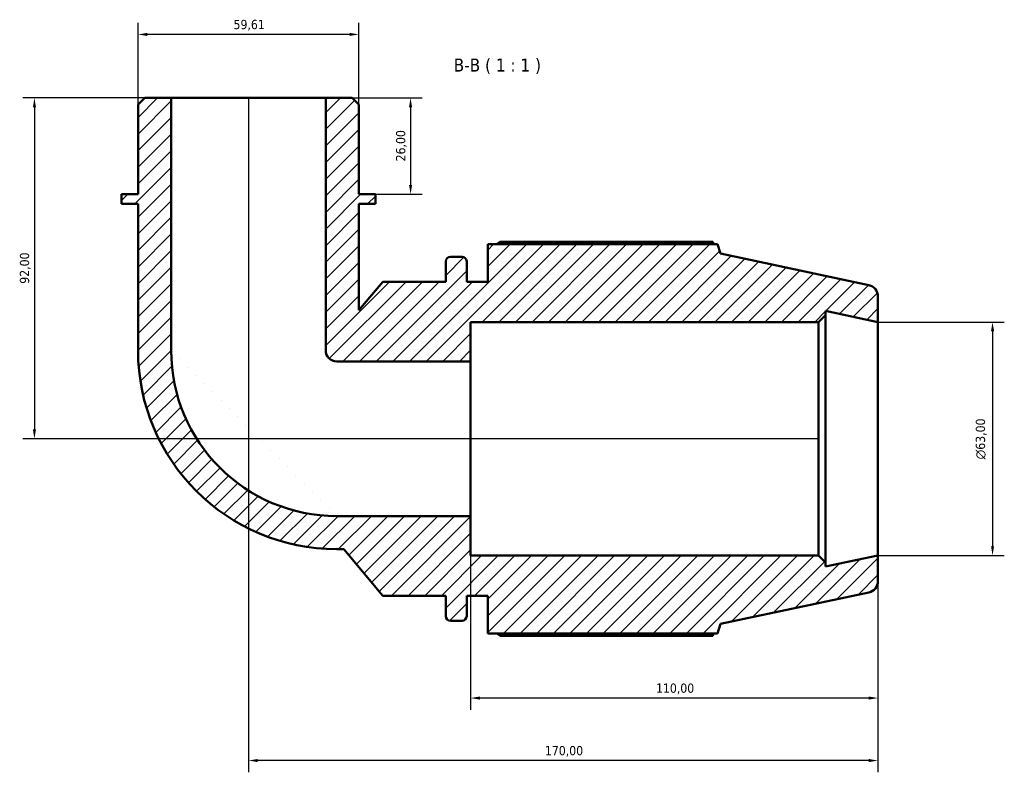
# Model space of a CAD drawing. Header units: millimetres. Extents: x 0 to 931, y 0 to 910.
# Tile 4 of 6: x 277 to 542, y 706 to 910. Entities that reach past the tile are written whole.
import ezdxf

# ---------------------------------------------------------------- set-up
doc = ezdxf.new("R2010")
doc.units = ezdxf.units.MM
for name, color, linetype, lineweight in [('Dimension (ISO)', 7, 'Continuous', 25), ('Hatch (ISO)', 7, 'Continuous', 18), ('Symbol (ISO)', 7, 'Continuous', 25), ('Visible (ISO)', 7, 'Continuous', 50)]:
    doc.layers.add(name, color=color, linetype=linetype, lineweight=lineweight)
doc.styles.add('Label Text (ISO)', font='tahoma.ttf')
doc.styles.add('Note Text (ISO)', font='tahoma.ttf')
doc.dimstyles.new('Default (ISO)', dxfattribs={"dimtxt": 2.5, "dimasz": 2.5, "dimexe": 3.175, "dimexo": 0, "dimgap": 0.762, "dimtad": 1, "dimrnd": 1e-08, "dimzin": 0, "dimtxsty": 'Note Text (ISO)', "dimcen": 0.09, "dimdle": 10, "dimclrd": 256, "dimclre": 256, "dimclrt": 232, "dimazin": 0, "dimtfac": 1.40208, "dimtmove": 0, "dimatfit": 3, "dimfxl": 1, "dimtolj": 1, "dimtzin": 0, "dimlwd": -1, "dimlwe": -1, "dimarcsym": 0})

# ---------------------------------------------------------------- blocks, each defined once
blk = doc.blocks.new('*D7')
at = {"layer": 'Defpoints', "color": 0, "transparency": 16777216}
for p in [(308.5, 905.63), (308.5, 886.69), (368.12, 886.69)]:
    blk.add_point(p, dxfattribs=at)
at = {"layer": 'Dimension (ISO)', "transparency": 16777216}
for p, q in [((308.5, 886.69), (308.5, 908.8)), ((368.12, 886.69), (368.12, 908.8)), ((365.62, 905.63), (311, 905.63))]:
    blk.add_line(p, q, dxfattribs=at)
for points in [[(311, 906.05), (311, 905.21), (308.5, 905.63)], [(365.62, 906.05), (365.62, 905.21), (368.12, 905.63)]]:
    blk.add_solid(points, dxfattribs=at)
at = {"layer": 'Dimension (ISO)', "color": 232, "true_color": 0xca0064, "transparency": 16777216, "insert": (334.28, 909.56), "char_height": 2.5, "attachment_point": 1, "style": 'Note Text (ISO)'}
blk.add_mtext('\\A1;59,61', dxfattribs=at)
blk = doc.blocks.new('*D8')
at = {"layer": 'Defpoints', "color": 0, "transparency": 16777216}
for p in [(359.17, 888.48), (372.59, 862.48), (382.09, 862.48)]:
    blk.add_point(p, dxfattribs=at)
at = {"layer": 'Dimension (ISO)', "transparency": 16777216}
for p, q in [((359.17, 888.48), (385.26, 888.48)), ((382.09, 885.98), (382.09, 864.98)), ((372.59, 862.48), (385.26, 862.48))]:
    blk.add_line(p, q, dxfattribs=at)
for points in [[(381.67, 885.98), (382.5, 885.98), (382.09, 888.48)], [(381.67, 864.98), (382.5, 864.98), (382.09, 862.48)]]:
    blk.add_solid(points, dxfattribs=at)
at = {"layer": 'Dimension (ISO)', "color": 232, "true_color": 0xca0064, "transparency": 16777216, "insert": (378.15, 871.36), "char_height": 2.5, "attachment_point": 1, "rotation": 90, "style": 'Note Text (ISO)'}
blk.add_mtext('\\A1;26,00', dxfattribs=at)
blk = doc.blocks.new('*D9')
at = {"layer": 'Defpoints', "color": 0, "transparency": 16777216}
for p in [(398.31, 775.61), (508.31, 764.98), (398.31, 726.48)]:
    blk.add_point(p, dxfattribs=at)
at = {"layer": 'Dimension (ISO)', "transparency": 16777216}
for p, q in [((398.31, 775.61), (398.31, 723.3)), ((508.31, 764.98), (508.31, 723.3)), ((505.81, 726.48), (400.81, 726.48))]:
    blk.add_line(p, q, dxfattribs=at)
for points in [[(400.81, 726.89), (400.81, 726.06), (398.31, 726.48)], [(505.81, 726.89), (505.81, 726.06), (508.31, 726.48)]]:
    blk.add_solid(points, dxfattribs=at)
at = {"layer": 'Dimension (ISO)', "color": 232, "true_color": 0xca0064, "transparency": 16777216, "insert": (448.36, 730.41), "char_height": 2.5, "attachment_point": 1, "style": 'Note Text (ISO)'}
blk.add_mtext('\\A1;110,00', dxfattribs=at)
blk = doc.blocks.new('*D10')
at = {"layer": 'Defpoints', "color": 0, "transparency": 16777216}
for p in [(338.31, 888.48), (508.31, 764.98), (338.31, 709.61)]:
    blk.add_point(p, dxfattribs=at)
at = {"layer": 'Dimension (ISO)', "transparency": 16777216}
for p, q in [((338.31, 888.48), (338.31, 706.43)), ((508.31, 764.98), (508.31, 706.43)), ((505.81, 709.61), (340.81, 709.61))]:
    blk.add_line(p, q, dxfattribs=at)
for points in [[(340.81, 710.03), (340.81, 709.19), (338.31, 709.61)], [(505.81, 710.03), (505.81, 709.19), (508.31, 709.61)]]:
    blk.add_solid(points, dxfattribs=at)
at = {"layer": 'Dimension (ISO)', "color": 232, "true_color": 0xca0064, "transparency": 16777216, "insert": (418.36, 713.54), "char_height": 2.5, "attachment_point": 1, "style": 'Note Text (ISO)'}
blk.add_mtext('\\A1;170,00', dxfattribs=at)
blk = doc.blocks.new('*D11')
at = {"layer": 'Defpoints', "color": 0, "transparency": 16777216}
for p in [(508.31, 827.98), (508.31, 764.98), (539.24, 764.98)]:
    blk.add_point(p, dxfattribs=at)
at = {"layer": 'Dimension (ISO)', "transparency": 16777216}
for p, q in [((508.31, 827.98), (542.42, 827.98)), ((539.24, 825.48), (539.24, 767.48)), ((508.31, 764.98), (542.42, 764.98))]:
    blk.add_line(p, q, dxfattribs=at)
for points in [[(538.83, 825.48), (539.66, 825.48), (539.24, 827.98)], [(538.83, 767.48), (539.66, 767.48), (539.24, 764.98)]]:
    blk.add_solid(points, dxfattribs=at)
at = {"layer": 'Dimension (ISO)', "color": 232, "true_color": 0xca0064, "transparency": 16777216, "insert": (534.72, 790.92), "char_height": 2.5, "attachment_point": 1, "rotation": 90, "style": 'Note Text (ISO)'}
blk.add_mtext('\\A1;\\fAIGDT|b0|i0;\\H2.5000;\\ln\\fTahoma|b0|i0;\\H2.5000;63,00', dxfattribs=at)
blk = doc.blocks.new('*D13')
at = {"layer": 'Defpoints', "color": 0, "transparency": 16777216}
for p in [(317.44, 888.48), (280.51, 796.48), (492.25, 796.48)]:
    blk.add_point(p, dxfattribs=at)
at = {"layer": 'Dimension (ISO)', "transparency": 16777216}
for p, q in [((317.44, 888.48), (277.34, 888.48)), ((280.51, 885.98), (280.51, 798.98)), ((492.25, 796.48), (277.34, 796.48))]:
    blk.add_line(p, q, dxfattribs=at)
for points in [[(280.1, 885.98), (280.93, 885.98), (280.51, 888.48)], [(280.1, 798.98), (280.93, 798.98), (280.51, 796.48)]]:
    blk.add_solid(points, dxfattribs=at)
at = {"layer": 'Dimension (ISO)', "color": 232, "true_color": 0xca0064, "transparency": 16777216, "insert": (276.58, 838.33), "char_height": 2.5, "attachment_point": 1, "rotation": 90, "style": 'Note Text (ISO)'}
blk.add_mtext('\\A1;92,00', dxfattribs=at)

msp = doc.modelspace()

# ---------------------------------------------------------------- hatches: boundary and pattern name
at = {"layer": 'Hatch (ISO)'}
h = msp.add_hatch(dxfattribs=at)
h.set_pattern_fill('ANSI31', color=256, scale=25.4, style=0)
h.set_pattern_definition([(45, (0, 0), (-2.245064, 2.245064), [])])
edge = h.paths.add_edge_path()
edge.add_line((368.116, 886.689), (366.328, 888.478))
edge.add_line((366.328, 888.478), (359.174, 888.478))
edge.add_line((359.174, 888.478), (359.174, 820.323))
edge.add_ellipse((362.155, 820.323), major_axis=(-2.981, 0), ratio=1, start_angle=0, end_angle=90)
edge.add_line((362.155, 817.343), (398.309, 817.343))
edge.add_line((398.309, 817.343), (398.309, 827.978))
edge.add_line((398.309, 827.978), (492.253, 827.978))
edge.add_line((492.253, 827.978), (494.143, 829.868))
edge.add_line((494.143, 829.868), (494.143, 830.989))
edge.add_line((494.143, 830.989), (508.309, 827.978))
edge.add_line((508.309, 827.978), (508.309, 834.877))
edge.add_ellipse((505.159, 834.877), major_axis=(3.15, 0), ratio=1, start_angle=0, end_angle=78)
edge.add_line((505.814, 837.958), (465.809, 846.461))
edge.add_line((465.809, 846.461), (464.977, 849.023))
edge.add_line((464.977, 849.023), (402.909, 849.023))
edge.add_line((402.909, 849.023), (402.909, 838.853))
edge.add_line((402.909, 838.853), (397.243, 838.853))
edge.add_line((397.243, 838.853), (397.243, 844.373))
edge.add_ellipse((395.983, 844.373), major_axis=(1.26, 0), ratio=1, start_angle=0, end_angle=90)
edge.add_line((395.983, 845.633), (392.836, 845.633))
edge.add_ellipse((392.836, 844.373), major_axis=(0, 1.26), ratio=1, start_angle=0, end_angle=90)
edge.add_line((391.576, 844.373), (391.576, 838.853))
edge.add_line((391.576, 838.853), (374.576, 838.853))
edge.add_line((374.576, 838.853), (368.116, 831.154))
edge.add_line((368.116, 831.154), (368.116, 859.878))
edge.add_line((368.116, 859.878), (372.587, 859.878))
edge.add_line((372.587, 859.878), (372.587, 862.478))
edge.add_line((372.587, 862.478), (368.116, 862.478))
edge.add_line((368.116, 862.478), (368.116, 886.689))
edge = h.paths.add_edge_path()
edge.add_line((310.291, 888.478), (308.502, 886.689))
edge.add_line((308.502, 886.689), (308.502, 862.478))
edge.add_line((308.502, 862.478), (304.031, 862.478))
edge.add_line((304.031, 862.478), (304.031, 859.878))
edge.add_line((304.031, 859.878), (308.502, 859.878))
edge.add_line((308.502, 859.878), (308.502, 820.323))
edge.add_ellipse((362.155, 820.323), major_axis=(-53.653, 0), ratio=1, start_angle=0, end_angle=90)
edge.add_line((362.155, 766.671), (364.03, 766.671))
edge.add_line((364.03, 766.671), (374.576, 754.103))
edge.add_line((374.576, 754.103), (391.576, 754.103))
edge.add_line((391.576, 754.103), (391.576, 748.583))
edge.add_ellipse((392.836, 748.583), major_axis=(-1.26, 0), ratio=1, start_angle=0, end_angle=90)
edge.add_line((392.836, 747.323), (395.983, 747.323))
edge.add_ellipse((395.983, 748.583), major_axis=(0, -1.26), ratio=1, start_angle=0, end_angle=90)
edge.add_line((397.243, 748.583), (397.243, 754.103))
edge.add_line((397.243, 754.103), (402.909, 754.103))
edge.add_line((402.909, 754.103), (402.909, 743.933))
edge.add_line((402.909, 743.933), (464.977, 743.933))
edge.add_line((464.977, 743.933), (465.809, 746.494))
edge.add_line((465.809, 746.494), (505.814, 754.997))
edge.add_ellipse((505.159, 758.079), major_axis=(0.655, -3.081), ratio=1, start_angle=0, end_angle=78)
edge.add_line((508.309, 758.079), (508.309, 764.978))
edge.add_line((508.309, 764.978), (494.143, 761.967))
edge.add_line((494.143, 761.967), (494.143, 763.088))
edge.add_line((494.143, 763.088), (492.253, 764.978))
edge.add_line((492.253, 764.978), (398.309, 764.978))
edge.add_line((398.309, 764.978), (398.309, 775.613))
edge.add_line((398.309, 775.613), (362.155, 775.613))
edge.add_ellipse((362.155, 820.323), major_axis=(0, -44.711), ratio=1, start_angle=270, end_angle=360, ccw=False)
edge.add_line((317.444, 820.323), (317.444, 888.478))
edge.add_line((317.444, 888.478), (310.291, 888.478))

# ---------------------------------------------------------------- linework, layer by layer
at = {"layer": 'Visible (ISO)'}
for p, q in [((310.291, 888.478), (308.502, 886.689)), ((317.444, 888.478), (310.291, 888.478)), ((317.444, 820.323), (317.444, 888.478)), ((359.174, 888.478), (317.444, 888.478)), ((366.328, 888.478), (359.174, 888.478)), ((359.174, 888.478), (359.174, 820.323)), ((368.116, 886.689), (366.328, 888.478)), ((308.502, 886.689), (308.502, 862.478)), ((368.116, 862.478), (368.116, 886.689)), ((308.502, 862.478), (304.031, 862.478)), ((304.031, 862.478), (304.031, 859.878)), ((372.587, 862.478), (368.116, 862.478)), ((372.587, 859.878), (372.587, 862.478)), ((304.031, 859.878), (308.502, 859.878)), ((308.502, 859.878), (308.502, 820.323)), ((368.116, 831.154), (368.116, 859.878)), ((368.116, 859.878), (372.587, 859.878)), ((464.977, 849.023), (402.909, 849.023)), ((402.909, 849.023), (402.909, 838.853)), ((463.692, 849.64), (406.299, 849.64)), ((465.809, 846.461), (464.977, 849.023)), ((395.983, 845.633), (392.836, 845.633)), ((505.814, 837.958), (465.809, 846.461)), ((391.576, 844.373), (391.576, 838.853)), ((397.243, 838.853), (397.243, 844.373)), ((374.576, 838.853), (368.116, 831.154)), ((391.576, 838.853), (374.576, 838.853)), ((402.909, 838.853), (397.243, 838.853)), ((508.309, 827.978), (508.309, 834.877)), ((492.253, 827.978), (494.143, 829.868)), ((494.143, 829.868), (494.143, 830.989)), ((494.143, 830.989), (508.309, 827.978)), ((494.143, 763.088), (494.143, 829.868)), ((398.309, 817.343), (398.309, 827.978)), ((398.309, 827.978), (492.253, 827.978)), ((492.253, 827.978), (492.253, 764.978)), ((508.309, 764.978), (508.309, 827.978)), ((362.155, 817.343), (398.309, 817.343)), ((398.309, 775.613), (398.309, 817.343)), ((398.309, 775.613), (362.155, 775.613)), ((398.309, 764.978), (398.309, 775.613)), ((362.155, 766.671), (364.03, 766.671)), ((364.03, 766.671), (374.576, 754.103)), ((492.253, 764.978), (398.309, 764.978)), ((494.143, 763.088), (492.253, 764.978)), ((508.309, 764.978), (494.143, 761.967)), ((508.309, 758.079), (508.309, 764.978)), ((494.143, 761.967), (494.143, 763.088)), ((374.576, 754.103), (391.576, 754.103)), ((391.576, 754.103), (391.576, 748.583)), ((397.243, 748.583), (397.243, 754.103)), ((397.243, 754.103), (402.909, 754.103)), ((402.909, 754.103), (402.909, 743.933)), ((465.809, 746.494), (505.814, 754.997)), ((392.836, 747.323), (395.983, 747.323)), ((464.977, 743.933), (465.809, 746.494)), ((402.909, 743.933), (464.977, 743.933)), ((406.299, 743.315), (463.692, 743.315))]:
    msp.add_line(p, q, dxfattribs=at)
for centre, radius, start, end in [((392.836, 844.373), 1.26, 90, 180), ((395.983, 844.373), 1.26, 0, 90), ((505.159, 834.877), 3.15, 0, 78), ((362.155, 820.323), 53.653, 180, 270), ((362.155, 820.323), 44.711, 180, 270), ((362.155, 820.323), 2.981, 180, 270), ((505.159, 758.079), 3.15, 282, 0), ((392.836, 748.583), 1.26, 180, 270), ((395.983, 748.583), 1.26, 270, 0)]:
    msp.add_arc(centre, radius, start, end, dxfattribs=at)
for points, weights in [([(405.315, 849.023), (405.799, 849.329), (406.299, 849.64)], [1.01329613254, 1.0156913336, 1.01794136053]), ([(464.012, 849.023), (463.855, 849.329), (463.692, 849.64)], [1.00094544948, 1.00054673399, 1]), ([(406.299, 743.315), (405.799, 743.627), (405.315, 743.933)], [1.01794136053, 1.0156913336, 1.01329613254]), ([(463.692, 743.315), (463.855, 743.627), (464.012, 743.933)], [1, 1.00054673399, 1.00094544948])]:
    msp.add_rational_spline(points, weights, degree=2, dxfattribs=at)

# ---------------------------------------------------------------- texts
at = {"layer": 'Symbol (ISO)', "insert": (393.731, 894.978), "char_height": 3.5, "attachment_point": 7, "style": 'Label Text (ISO)'}
msp.add_mtext('B-B ( 1 : 1 )', dxfattribs=at)

# ---------------------------------------------------------------- dimensions: what is measured, and where the dimension line sits
at = {"layer": 'Dimension (ISO)'}
dim = msp.add_linear_dim(base=(308.502, 905.629), p1=(368.116, 886.689), p2=(308.502, 886.689), dimstyle='Default (ISO)', override={"dimdec": 2, "dimtp": 0, "dimtm": 0, "dimtdec": 2, "dimtofl": 0, "dimatfit": 1}, dxfattribs=at)
dim.commit()
dim.dimension.update_dxf_attribs({"geometry": '*D7', "text_midpoint": (338.309, 905.629), "dimtype": 160})
for base, p1, p2, angle, picture, middle in [((280.515, 796.478), (317.444, 888.478), (492.253, 796.478), 270, '*D13', (280.515, 842.478)), ((338.309, 709.609), (508.309, 764.978), (338.309, 888.478), 180, '*D10', (423.309, 709.609)), ((382.086, 862.478), (359.174, 888.478), (372.587, 862.478), 270, '*D8', (382.086, 875.478)), ((398.309, 726.478), (508.309, 764.978), (398.309, 775.613), 180, '*D9', (453.309, 726.478))]:
    dim = msp.add_linear_dim(base=base, p1=p1, p2=p2, angle=angle, dimstyle='Default (ISO)', override={"dimdec": 2, "dimtp": 0, "dimtm": 0, "dimtdec": 2, "dimtofl": 0, "dimatfit": 1}, dxfattribs=at)
    dim.commit()
    dim.dimension.update_dxf_attribs({"geometry": picture, "text_midpoint": middle, "dimtype": 160})
dim = msp.add_linear_dim(base=(539.244, 764.978), p1=(508.309, 827.978), p2=(508.309, 764.978), angle=90, text='\\fAIGDT|b0|i0;\\H2.5000;\\ln\\fTahoma|b0|i0;\\H2.5000;<>', dimstyle='Default (ISO)', override={"dimdec": 2, "dimtp": 0, "dimtm": 0, "dimtdec": 2, "dimtofl": 0, "dimatfit": 1}, dxfattribs=at)
dim.commit()
dim.dimension.update_dxf_attribs({"geometry": '*D11', "text_midpoint": (539.244, 796.478), "dimtype": 160})

doc.saveas('drawing.dxf')
